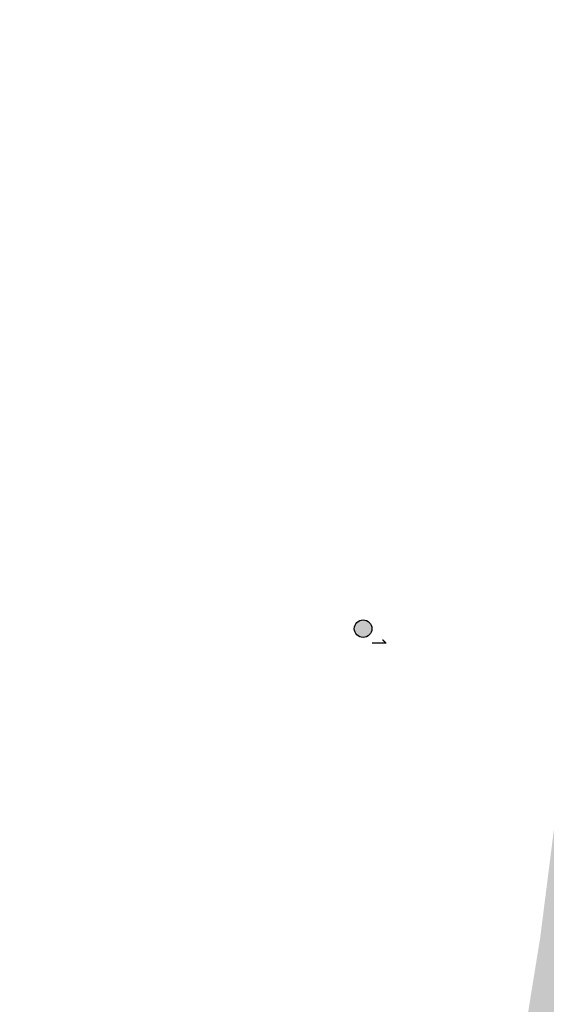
# Model space of a CAD drawing. Header units: metres. Extents: x 233373 to 233535, y 554162 to 554421.
# Tile 13 of 17: x 233403 to 233421, y 554275 to 554309. Entities that reach past the tile are written whole.
import ezdxf

# ---------------------------------------------------------------- set-up
doc = ezdxf.new("R2010")
doc.units = ezdxf.units.M
doc.layers.add('N-WE-GR-GRAS-A', color=7, linetype='Continuous', lineweight=5, true_color=0x99cc00)
doc.layers.add('N-WE-MO-ONDERZOEK_BORING-SD', color=30, linetype='Continuous', lineweight=25, true_color=0xff7f00)
doc.styles.add('NLCS-ISO', font='NLCS-ISO.ttf')
pattern_1 = [(0, (0, 0), (2.5, 2.5), [0.3, -2]), (45, (1, 0.5), (-0.282842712, 4.666904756), [0.3, -2]), (30, (0.2, 0.3), (0.568653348, 3.215063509), [0.3, -2]), (15, (0.8, 1.2), (0.964067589, 1.8112354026), [0.3, -2]), (135, (0.4, 5), (-0.070710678, -1.6263455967), [0.3, -2]), (150, (3, 1), (0.5392304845, -1.4660254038), [0.3, -2]), (165, (0.6, 0.1), (0.358630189, -1.752536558), [0.3, -2]), (85, (1, 1), (-2.181693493, 2.600041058), [0.3, -2]), (100, (0, 0), (-2.780294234, 1.946782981), [0.3, -2])]

# ---------------------------------------------------------------- blocks, each defined once
blk = doc.blocks.new('SMO-BODEM_BORING-SO')
h = blk.add_hatch(color=256)
edge = h.paths.add_edge_path()
edge.add_arc((0, 0), 1.5, 0, 360)
at = {"color": 0, "linetype": 'Continuous'}
blk.add_circle((0, 0), 1.5, dxfattribs=at)
at = {"style": 'NLCS-ISO'}
blk.add_attdef('NR', (1.72, 1.49), '', height=2.5, dxfattribs=at)

msp = doc.modelspace()

# ---------------------------------------------------------------- hatches: boundary and pattern name
at = {"layer": 'N-WE-GR-GRAS-A'}
h = msp.add_hatch(dxfattribs=at)
h.set_pattern_fill('AGR-GRAS_01', color=256, scale=0.1, pattern_type=2)
h.set_pattern_definition(pattern_1)
edge = h.paths.add_edge_path()
edge.add_line((233424.939, 554262.541), (233424.93, 554263.541))
edge.add_line((233424.93, 554263.541), (233425.72, 554263.548))
edge.add_line((233425.72, 554263.548), (233425.687, 554267.381))
edge.add_line((233425.687, 554267.381), (233425.685, 554267.681))
edge.add_line((233425.685, 554267.681), (233425.636, 554273.39))
edge.add_arc((233525.632, 554274.245), 100, 174.77957, 180.49024, ccw=False)
edge.add_line((233426.047, 554283.344), (233426.926, 554292.961))
edge.add_arc((233327.341, 554302.06), 100, 354.77957, 360.35956)
edge.add_line((233427.339, 554302.687), (233427.298, 554309.091))
edge.add_line((233427.298, 554309.091), (233422.611, 554309.061))
edge.add_line((233422.611, 554309.061), (233422.617, 554297.382))
edge.add_line((233422.617, 554297.382), (233422.325, 554287.032))
edge.add_line((233422.325, 554287.032), (233421.143, 554277.711))
edge.add_line((233421.143, 554277.711), (233420.259, 554272.249))
edge.add_line((233420.259, 554272.249), (233419.821, 554269.537))
edge.add_arc((233405.013, 554271.933), 15, 308.7946, 350.8123, ccw=False)
edge.add_line((233414.411, 554260.242), (233411.362, 554257.791))
edge.add_line((233411.362, 554257.791), (233407.855, 554254.971))
edge.add_arc((233415.373, 554245.619), 12, 128.7946, 180.4902)
edge.add_line((233403.374, 554245.516), (233403.38, 554244.781))
edge.add_line((233403.38, 554244.781), (233403.605, 554244.783))
edge.add_line((233403.605, 554244.783), (233405.926, 554244.803))
edge.add_arc((233405.804, 554259.012), 14.21, 270.4902, 320.9645)
edge.add_arc((233431.437, 554238.229), 18.79, 126.1755, 140.9645, ccw=False)
edge.add_arc((233413.729, 554262.445), 11.21, 306.1755, 360.4902)
h = msp.add_hatch(dxfattribs=at)
h.set_pattern_fill('AGR-GRAS_01', color=256, scale=0.1, pattern_type=2)
h.set_pattern_definition(pattern_1)
edge = h.paths.add_edge_path()
edge.add_line((233424.939, 554262.541), (233424.93, 554263.541))
edge.add_line((233424.93, 554263.541), (233425.72, 554263.548))
edge.add_line((233425.72, 554263.548), (233425.687, 554267.381))
edge.add_line((233425.687, 554267.381), (233425.685, 554267.681))
edge.add_line((233425.685, 554267.681), (233425.636, 554273.39))
edge.add_arc((233525.632, 554274.245), 100, 174.77957, 180.49024, ccw=False)
edge.add_line((233426.047, 554283.344), (233426.926, 554292.961))
edge.add_arc((233327.341, 554302.06), 100, 354.77957, 360.35956)
edge.add_line((233427.339, 554302.687), (233427.298, 554309.091))
edge.add_line((233427.298, 554309.091), (233422.611, 554309.061))
edge.add_line((233422.611, 554309.061), (233422.617, 554297.382))
edge.add_line((233422.617, 554297.382), (233422.325, 554287.032))
edge.add_line((233422.325, 554287.032), (233421.143, 554277.711))
edge.add_line((233421.143, 554277.711), (233420.259, 554272.249))
edge.add_line((233420.259, 554272.249), (233419.821, 554269.537))
edge.add_arc((233405.013, 554271.933), 15, 308.7946, 350.8123, ccw=False)
edge.add_line((233414.411, 554260.242), (233411.362, 554257.791))
edge.add_line((233411.362, 554257.791), (233407.855, 554254.971))
edge.add_arc((233415.373, 554245.619), 12, 128.7946, 180.4902)
edge.add_line((233403.374, 554245.516), (233403.38, 554244.781))
edge.add_line((233403.38, 554244.781), (233403.605, 554244.783))
edge.add_line((233403.605, 554244.783), (233405.926, 554244.803))
edge.add_arc((233405.804, 554259.012), 14.21, 270.4902, 320.9645)
edge.add_arc((233431.437, 554238.229), 18.79, 126.1755, 140.9645, ccw=False)
edge.add_arc((233413.729, 554262.445), 11.21, 306.1755, 360.4902)

# ---------------------------------------------------------------- block references
at = {"layer": 'N-WE-MO-ONDERZOEK_BORING-SD', "xscale": 0.2, "yscale": 0.2, "zscale": 0.2, "rotation": 269.9999771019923}
msp.add_blockref('SMO-BODEM_BORING-SO', (233415.096, 554288.276), dxfattribs=at).add_auto_attribs({'NR': '1'})

doc.saveas('drawing.dxf')
